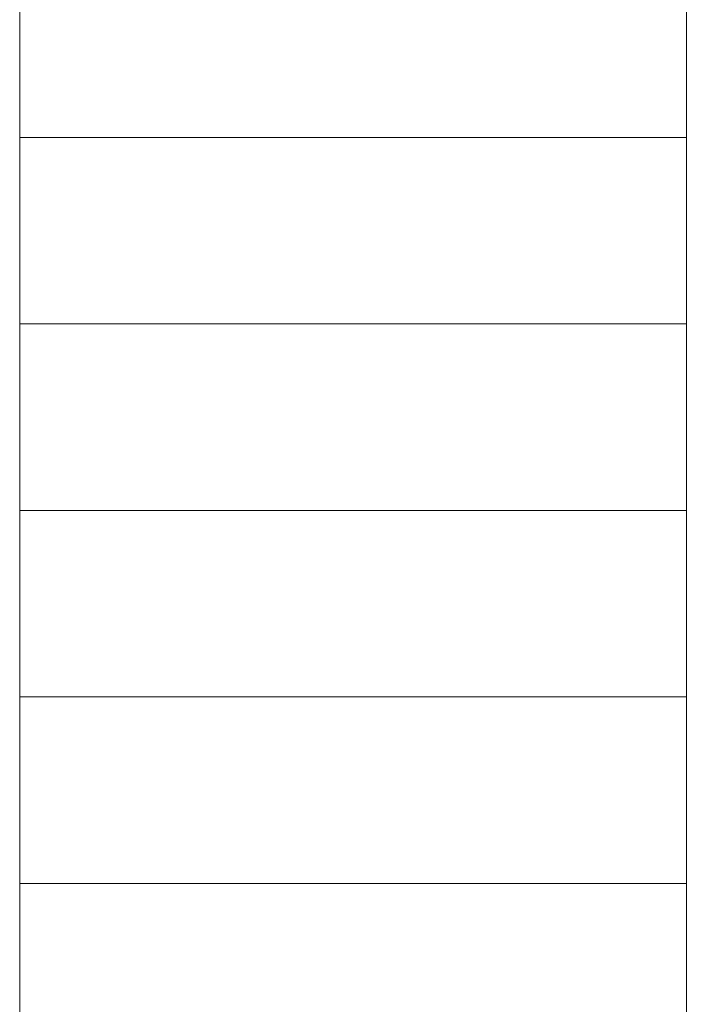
# Model space of a CAD drawing. Header units: millimetres. Extents: x 352 to 350573, y -22 to 37733.
# Tile 153 of 214: x 101976 to 104015, y 15218 to 18174. Entities that reach past the tile are written whole.
import ezdxf

# ---------------------------------------------------------------- set-up
doc = ezdxf.new("R2010")
doc.units = ezdxf.units.MM
doc.layers.add('PDF$_83$new_ifc_RVT-1-В_Этаж$02_Сводный$A-WALL', color=7, linetype='Continuous', true_color=0xdcdcdc)
doc.layers.add('PDF$_83$new_ifc_RVT-1-В_Этаж$02_Сводный$S-STRS', color=7, linetype='Continuous', true_color=0xbababa)

msp = doc.modelspace()

# ---------------------------------------------------------------- linework, layer by layer
at = {"layer": 'PDF$_83$new_ifc_RVT-1-В_Этаж$02_Сводный$A-WALL', "lineweight": 0}
msp.add_lwpolyline([(104175.7, 19536.8), (104175.7, 22059), (103976.7, 22059), (103976.7, 14460.4), (104175.7, 14460.4), (104175.7, 19457.2), (104175.7, 19260.3), (108824.3, 19260.3), (108824.3, 19459.2), (105769, 19459.2)], dxfattribs=at)
at = {"layer": 'PDF$_83$new_ifc_RVT-1-В_Этаж$02_Сводный$S-STRS', "lineweight": 0}
for points in [[(103976.7, 14540), (101975.6, 14540), (101975.6, 15021.4), (101975.6, 15580.3), (101975.6, 16141.3), (101975.6, 16700.2), (101975.6, 17261.2), (101975.6, 17820.1), (101975.6, 18379.1), (101975.6, 18940), (101975.6, 19499)], [(103976.7, 17820.1), (101975.6, 17820.1)], [(103976.7, 17261.2), (101975.6, 17261.2)], [(103976.7, 16700.2), (101975.6, 16700.2)], [(103976.7, 16141.3), (101975.6, 16141.3)], [(103976.7, 15580.3), (101975.6, 15580.3)]]:
    msp.add_lwpolyline(points, dxfattribs=at)

doc.saveas('drawing.dxf')
